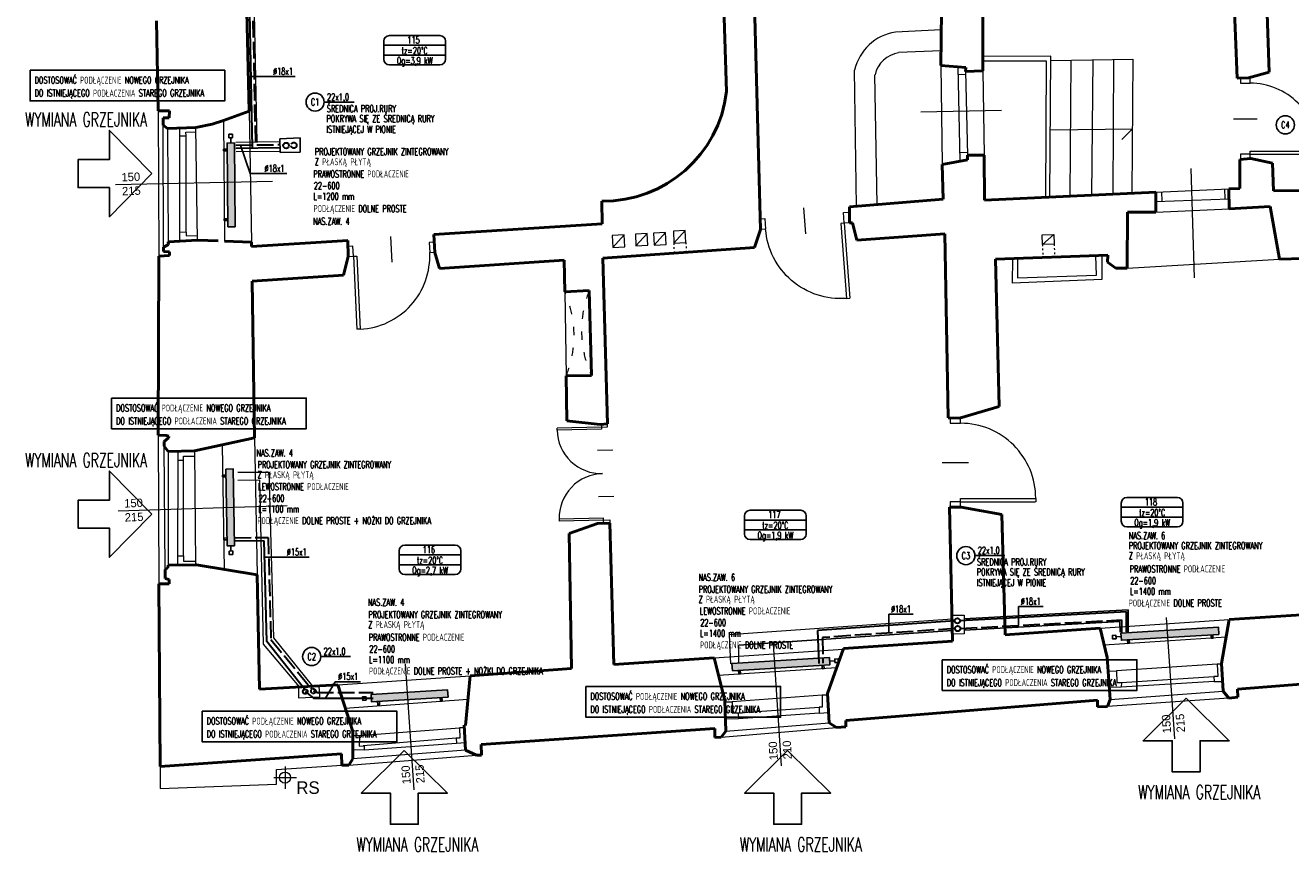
# Model space of a CAD drawing. Header units: millimetres. Extents: x -127811 to -59050, y -244477 to -114521.
# Tile 18 of 30: x -65284 to -63470, y -123845 to -122661. Entities that reach past the tile are written whole.
import ezdxf
from ezdxf.enums import TextEntityAlignment as Align

# ---------------------------------------------------------------- set-up
doc = ezdxf.new("R2010")
doc.units = ezdxf.units.MM
doc.header["$MEASUREMENT"] = 0
doc.linetypes.add('ACAD_ISO02W100', pattern=[15, 12, -3])
doc.linetypes.add('XREF$0$ACAD_ISO03W100', pattern=[30, 12, -18])
for name, color, linetype in [('TM_co ewen. zasilanie', 172, 'Continuous'), ('TM_co ewent powrot', 172, 'ACAD_ISO02W100'), ('TM_co istn powrot', 84, 'ACAD_ISO02W100'), ('TM_co istn zasilanie', 84, 'Continuous'), ('TM_co odnosniki', 1, 'Continuous'), ('TM_co opis', 2, 'Continuous'), ('TM_co powrot', 240, 'ACAD_ISO02W100'), ('TM_co urzadzenia', 7, 'Continuous'), ('TM_co zasilanie', 240, 'Continuous'), ('TM_odnosniki', 1, 'Continuous'), ('TM_opis', 2, 'Continuous'), ('XREF', 8, 'Continuous')]:
    doc.layers.add(name, color=color, linetype=linetype)
for name, color, linetype, lineweight in [('XREF$0$arch C', 8, 'Continuous', 13), ('XREF$0$arch drzwi', 8, 'Continuous', 13), ('XREF$0$arch kanaly co', 8, 'Continuous', 13), ('XREF$0$arch N', 8, 'XREF$0$ACAD_ISO03W100', 13), ('XREF$0$arch P', 8, 'Continuous', 50), ('XREF$0$opis', 8, 'Continuous', 0)]:
    doc.layers.add(name, color=color, linetype=linetype, lineweight=lineweight)
doc.styles.add('TM', font='romans.shx', dxfattribs={"width": 0.65})
doc.styles.add('XREF$0$Standard', font='txt')

# ---------------------------------------------------------------- blocks, each defined once
blk = doc.blocks.new('XREF$0$A$C5C5B553C')
at = {"layer": 'XREF$0$arch drzwi', "color": 0}
for p, q in [((0, 0), (0, -12)), ((6, 0), (0, 0)), ((6, -12), (6, 0)), ((51, 9), (51, -21)), ((96, 0), (96, -12)), ((102, 0), (96, 0)), ((102, -12), (102, 0)), ((0, -12), (6, -12)), ((6, -12), (6, -97.9)), ((6, -12), (10, -12)), ((10, -12), (10, -98)), ((96, -12), (102, -12)), ((10, -98), (6, -98))]:
    blk.add_line(p, q, dxfattribs=at)
blk.add_arc((10, -12), 86, 270, 0.0003, dxfattribs=at)
blk = doc.blocks.new('XREF$0$001')
at = {"layer": 'XREF$0$arch drzwi', "color": 0}
for p, q in [((-108, 13.5), (-108, 0)), ((-101.3, 13.5), (-108, 13.5)), ((-108, 0), (-101.3, 0)), ((-101.3, 0), (-101.3, 13.5)), ((-101.3, 0), (-101.2, -96.6)), ((-101.3, 0), (-96.8, 0)), ((-96.8, 0), (-96.7, -96.7)), ((-50.6, 23.7), (-50.6, -10.1)), ((50.6, 23.7), (50.6, -10.1)), ((96.8, 0), (96.7, -96.7)), ((101.3, 0), (96.8, 0)), ((101.3, 0), (101.2, -96.6)), ((101.3, 0), (101.3, 13.5)), ((101.3, 13.5), (108, 13.5)), ((108, 0), (101.3, 0)), ((108, 13.5), (108, 0)), ((-96.7, -96.7), (-101.2, -96.7)), ((96.7, -96.7), (101.2, -96.7))]:
    blk.add_line(p, q, dxfattribs=at)
for centre, start, end in [((-96.8, 0), 270.0291, 0.0294), ((96.8, 0), 179.9706, 269.9709)]:
    blk.add_arc(centre, 96.8, start, end, dxfattribs=at)
blk = doc.blocks.new('XREF')
at = {"layer": 'XREF$0$arch C'}
for p, q in [((-63970.6, -122667.1), (-64036.4, -122670.2)), ((-63970.9, -122697.1), (-64031.7, -122699.8)), ((-63813.5, -122705), (-63910.9, -122705.2)), ((-63814.9, -122906.7), (-63813.5, -122705)), ((-63813.5, -122710.9), (-63695.8, -122709.2)), ((-63753.5, -122710), (-63755.4, -122904)), ((-63723.8, -122709.6), (-63724.8, -122902.6)), ((-63695.8, -122709.2), (-63697.2, -122901.3)), ((-64092.2, -122919.9), (-64094.8, -122724.7)), ((-63971.1, -122718), (-63969.3, -122860)), ((-63946.7, -122720), (-63944, -122855.4)), ((-63935.7, -122727), (-63932.8, -122846.8)), ((-63910.9, -122711.6), (-63820.4, -122711.6)), ((-63910.9, -122725.9), (-63909, -122846.6)), ((-63820.4, -122711.6), (-63821.1, -122907)), ((-63785.6, -122905.4), (-63784.4, -122710.5)), ((-64062.3, -122917.4), (-64065.6, -122731.4)), ((-63946.5, -122731), (-63935.6, -122730.7)), ((-64000.1, -122784.5), (-63884.2, -122782.2)), ((-65093.5, -122783.1), (-65092.3, -122991.3)), ((-64999.8, -122796.8), (-64998.3, -122969.9)), ((-64962.7, -122783.8), (-64959.5, -122971.2)), ((-65085.6, -122978.4), (-65086.3, -122803.6)), ((-65079.7, -122808.3), (-65078.9, -122970.9)), ((-65062.5, -122807.7), (-65062.7, -122970)), ((-65062.5, -122819), (-65053.1, -122818.8)), ((-65053.5, -122813.6), (-65039.1, -122813.4)), ((-65053.1, -122818.8), (-65053.5, -122813.6)), ((-65053.4, -122956.9), (-65053.1, -122818.8)), ((-65037.1, -122968.6), (-65039.1, -122807)), ((-63814.2, -122810.3), (-63696.5, -122808.7)), ((-63696.5, -122808.7), (-63711.5, -122824)), ((-63944.3, -122842.8), (-63932.9, -122842.5)), ((-63612.9, -122865.8), (-63608, -123022.4)), ((-65154.4, -122888.8), (-64929.4, -122884.1)), ((-63662.8, -122899.7), (-63558.1, -122894.8)), ((-63662.8, -122913.1), (-63557.9, -122909.2)), ((-63654.7, -122899.3), (-63654.2, -122912.7)), ((-63564.4, -122895.1), (-63563.9, -122909.4)), ((-63662.8, -122928.2), (-63557.8, -122923.6)), ((-65062.7, -122956.7), (-65053.4, -122956.9)), ((-65053.4, -122956.9), (-65053.4, -122962.1)), ((-65053.4, -122962.1), (-65037.2, -122961.9)), ((-64425.2, -122961), (-64442.2, -122961.9)), ((-64442.2, -122961.9), (-64441.6, -122978.8)), ((-64441.6, -122978.8), (-64425.2, -122961)), ((-64424.3, -122977.9), (-64425.2, -122961)), ((-64392, -122958.8), (-64408.9, -122959.7)), ((-64408.9, -122959.7), (-64408.3, -122976.7)), ((-64408.3, -122976.7), (-64392, -122958.8)), ((-64391.1, -122975.7), (-64392, -122958.8)), ((-64366.1, -122957.6), (-64383, -122958.5)), ((-64383, -122958.5), (-64382.4, -122975.4)), ((-64382.4, -122975.4), (-64366.1, -122957.6)), ((-64365.2, -122974.5), (-64366.1, -122957.6)), ((-64337.7, -122954.8), (-64354.7, -122955.7)), ((-64354.7, -122955.7), (-64354.1, -122972.7)), ((-64354.1, -122972.7), (-64337.7, -122954.8)), ((-64336.8, -122971.7), (-64337.7, -122954.8)), ((-63826.1, -122960.7), (-63809.2, -122960.4)), ((-63825.6, -122974.6), (-63826.1, -122960.7)), ((-63825.6, -122974.6), (-63809.2, -122960.4)), ((-63809.2, -122960.4), (-63808.7, -122974)), ((-64441.6, -122978.8), (-64424.3, -122977.9)), ((-64408.3, -122976.7), (-64391.1, -122975.7)), ((-64382.4, -122975.4), (-64365.2, -122974.5)), ((-64354.1, -122972.7), (-64336.8, -122971.7)), ((-63808.7, -122974), (-63825.6, -122974.6)), ((-63868.5, -123030), (-63868.1, -122994.8)), ((-63861.1, -122994.6), (-63861.4, -123022.6)), ((-63748.1, -123018.6), (-63749.1, -122990.7)), ((-63740.2, -122990.4), (-63740.2, -123025)), ((-63704.1, -123008.6), (-63485.6, -122995.6)), ((-63861.4, -123022.6), (-63748.1, -123018.6)), ((-63740.2, -123025), (-63868.5, -123030)), ((-64510.4, -123042.4), (-64508.3, -123163)), ((-65093.1, -123247.8), (-65092.3, -123460.8)), ((-64955, -123251.4), (-64951.6, -123447.9)), ((-65083.3, -123440.4), (-65084.8, -123263.5)), ((-65078.9, -123271.3), (-65079.1, -123433.9)), ((-65065.2, -123270.9), (-65065.5, -123433.8)), ((-65041.3, -123270.2), (-65039.9, -123433.6)), ((-65001.6, -123261.6), (-64998.6, -123440.1)), ((-65065.2, -123283.5), (-65057.2, -123283.5)), ((-65057.2, -123278.1), (-65041.2, -123277.9)), ((-65057.2, -123283.5), (-65057.2, -123278.1)), ((-65057.2, -123420.6), (-65057.2, -123283.5)), ((-65150.5, -123356.1), (-64908.4, -123348.7)), ((-65065.5, -123420.9), (-65057.2, -123420.6)), ((-65057.2, -123420.6), (-65057.2, -123428.4)), ((-65057.2, -123428.4), (-65040, -123428.3)), ((-63955.2, -123505.5), (-63937.9, -123505.5)), ((-63937.9, -123505.5), (-63937.9, -123532.3)), ((-63743, -123524.5), (-63557.8, -123511.9)), ((-63648.3, -123508.9), (-63636.4, -123683.1)), ((-63937.9, -123532.3), (-63954.6, -123532.7)), ((-63737.2, -123548.3), (-63562.1, -123536.6)), ((-64296.2, -123566.9), (-64111.2, -123554.6)), ((-64211.7, -123547.4), (-64200, -123721.6)), ((-64739.4, -123575.6), (-64726.6, -123756)), ((-64290.1, -123591.6), (-64120.6, -123580.7)), ((-63574.9, -123576.1), (-63719.3, -123585.4)), ((-63568.7, -123576.1), (-63574.9, -123576.1)), ((-63574.9, -123576.1), (-63574.2, -123593.7)), ((-64835.9, -123605.4), (-64646, -123592.4)), ((-63731.4, -123585.8), (-63719.3, -123585.4)), ((-63719.3, -123585.4), (-63718.9, -123602.4)), ((-63712.3, -123602.4), (-63579.6, -123593.6)), ((-63574.2, -123593.7), (-63579.6, -123593.6)), ((-63579.6, -123593.6), (-63579.3, -123600.9)), ((-64892, -123608.5), (-64892.1, -123624.2)), ((-64861.6, -123622.6), (-64862.5, -123606.8)), ((-63712.7, -123608.8), (-63729.7, -123609.2)), ((-63728.4, -123626.5), (-63566.3, -123614.4)), ((-63718.9, -123602.4), (-63712.3, -123602.4)), ((-63579.3, -123600.9), (-63712.7, -123608.8)), ((-63712.3, -123602.4), (-63712.7, -123608.8)), ((-63579.3, -123600.9), (-63567.2, -123600.8)), ((-64892.1, -123624.2), (-64861.6, -123622.6)), ((-64825.2, -123638.8), (-64649.2, -123626.1)), ((-64280.9, -123630.1), (-64270.6, -123629.7)), ((-64141.5, -123620.4), (-64270.6, -123629.7)), ((-64270.6, -123629.7), (-64270.2, -123646.1)), ((-64133.7, -123620.4), (-64141.5, -123620.4)), ((-64141.5, -123620.4), (-64141.3, -123637.5)), ((-63558.3, -123624.4), (-63732.2, -123636.4)), ((-64270.2, -123646.1), (-64261.7, -123645.7)), ((-64261.7, -123645.7), (-64145.7, -123637.6)), ((-64261.7, -123645.7), (-64261.4, -123654.2)), ((-64145.4, -123646), (-64261.4, -123654.2)), ((-64141.3, -123637.5), (-64145.7, -123637.6)), ((-64145.7, -123637.6), (-64145.4, -123646)), ((-64145.4, -123646), (-64132.3, -123645.3)), ((-64804.7, -123677.9), (-64661.3, -123667.3)), ((-64654.3, -123667.1), (-64661.3, -123667.3)), ((-64661.3, -123667.3), (-64660.7, -123682.1)), ((-64285.9, -123680.4), (-64120.6, -123666.7)), ((-64261.4, -123654.2), (-64280.1, -123654.9)), ((-64279.4, -123671.8), (-64131.5, -123660)), ((-64814.4, -123678.3), (-64804.7, -123677.9)), ((-64804.7, -123677.9), (-64805.3, -123693.2)), ((-64665.9, -123682), (-64799.4, -123693)), ((-64798.2, -123698.8), (-64665.6, -123688.9)), ((-64660.7, -123682.1), (-64665.9, -123682)), ((-64665.9, -123682), (-64665.6, -123688.9)), ((-64665.6, -123688.9), (-64653.3, -123688.3)), ((-64819.9, -123720.5), (-64636.8, -123706.4)), ((-64798.2, -123698.8), (-64814.1, -123699)), ((-64652.9, -123698.9), (-64814, -123711.7)), ((-64805.3, -123693.2), (-64798.2, -123693)), ((-64798.2, -123693), (-64798.2, -123698.8)), ((-65090.6, -123722.4), (-65090.4, -123754.2)), ((-64923.8, -123727), (-64830, -123720.5)), ((-64911.4, -123722.3), (-64911.4, -123754.6)), ((-64927.6, -123738.4), (-64895.2, -123738.4)), ((-64923.8, -123747.9), (-64923.8, -123727)), ((-64911.4, -123741.9), (-64911.4, -123754.6)), ((-65090.4, -123754.2), (-64923.8, -123747.9))]:
    blk.add_line(p, q, dxfattribs=at)
blk.add_circle((-64911.4, -123738.4), 7.94, dxfattribs=at)
for radius in [71.3, 41.3]:
    blk.add_arc((-64025.3, -122740.7), radius, 98.9457, 167.1118, dxfattribs=at)
at = {"layer": 'XREF$0$arch kanaly co'}
for p, q in [((-64951.3, -122827.8), (-64958.2, -122488.3)), ((-64982, -122828.2), (-64918.7, -122827.3)), ((-64981.7, -122841.5), (-64918.5, -122840.7)), ((-64979.2, -123301), (-64934.6, -123300.8)), ((-64934.6, -123300.8), (-64927.8, -123538.1)), ((-64947.7, -123312.3), (-64979, -123312.7)), ((-64942.2, -123547.1), (-64947.7, -123312.3)), ((-63937.9, -123511), (-63702.8, -123498.2)), ((-63702.8, -123498.2), (-63702.4, -123529.5)), ((-63955.1, -123511.6), (-64274.7, -123533.9)), ((-63714.7, -123514.6), (-63937.9, -123527.2)), ((-63714.1, -123530.3), (-63714.7, -123514.6)), ((-64927.8, -123538.1), (-64871.9, -123607.4)), ((-64274.7, -123533.9), (-64272.9, -123575.3)), ((-64260.6, -123548.5), (-63954.7, -123527.9)), ((-64890.8, -123608.4), (-64942.2, -123547.1)), ((-64260.6, -123574.5), (-64260.6, -123548.5))]:
    blk.add_line(p, q, dxfattribs=at)
at = {"layer": 'XREF$0$arch N', "linetype": 'XREF$0$ACAD_ISO03W100', "ltscale": 0.2}
for p, q in [((-64354.1, -122972.7), (-64353.6, -122987)), ((-64336.8, -122971.7), (-64336.1, -122985.8)), ((-63825.6, -122974.6), (-63824.9, -122993.3)), ((-63808.7, -122974), (-63808.1, -122992.8))]:
    blk.add_line(p, q, dxfattribs=at)
at = {"layer": 'XREF$0$arch N', "linetype": 'XREF$0$ACAD_ISO03W100'}
for centre, radius, start, end in [((-64650, -123105.1), 153, 337.8044, 24.1987), ((-64331, -123097.8), 155.3, 158.4145, 204.5577)]:
    blk.add_arc(centre, radius, start, end, dxfattribs=at)
at = {"layer": 'XREF$0$arch P'}
for p, q in [((-63553.7, -122555.9), (-63546.3, -122736.3)), ((-63500.4, -122727.7), (-63504.3, -122611)), ((-64282.3, -122634.6), (-64278.5, -122755.5)), ((-63910.9, -122725.9), (-63911.1, -122631.7)), ((-65095.5, -122654.2), (-65093.5, -122783.1)), ((-64962.7, -122783.8), (-64966.4, -122641.5)), ((-64229.8, -122953.1), (-64238, -122648.8)), ((-63970.3, -122640.3), (-63971.1, -122718)), ((-63971.1, -122718), (-63935.2, -122720.9)), ((-63935.2, -122720.9), (-63935.7, -122727)), ((-63935.7, -122727), (-63910.9, -122725.9)), ((-63530.2, -122736), (-63500.4, -122727.7)), ((-63546.3, -122736.3), (-63530.2, -122736)), ((-65093.5, -122783.1), (-65077.1, -122783.1)), ((-65077.6, -122793.2), (-65086.3, -122793.2)), ((-65086.3, -122793.2), (-65086.3, -122803.6)), ((-65077.1, -122783.1), (-65077.6, -122793.2)), ((-65015.7, -122802.3), (-64999.8, -122796.8)), ((-64999.8, -122796.8), (-64962.7, -122783.8)), ((-65086.3, -122803.6), (-65079.7, -122808.3)), ((-65079.7, -122808.3), (-65039.1, -122807)), ((-65039.1, -122807), (-65015.7, -122802.3)), ((-63932.8, -122853.4), (-63969.3, -122860)), ((-63909, -122846.6), (-63932.8, -122846.8)), ((-63932.8, -122846.8), (-63932.8, -122853.4)), ((-63908.5, -122911), (-63909, -122846.6)), ((-63542.6, -122852.7), (-63526.7, -122851.4)), ((-63542.3, -122894.5), (-63542.6, -122852.7)), ((-63526.7, -122851.4), (-63495.7, -122858.1)), ((-63969.3, -122860), (-63968, -122909.8)), ((-63495.7, -122858.1), (-63494.4, -122897.7)), ((-63968, -122909.8), (-64102.2, -122920.7)), ((-63662.8, -122899.7), (-63908.5, -122911)), ((-63662.8, -122928.2), (-63662.8, -122899.7)), ((-63558.1, -122894.8), (-63542.3, -122894.5)), ((-63557.8, -122923.6), (-63558.1, -122894.8)), ((-63494.4, -122897.7), (-63139, -122894.5)), ((-64457.2, -122912.5), (-64456.8, -122945.1)), ((-64102.2, -122920.7), (-64102.2, -122943.4)), ((-63499.2, -122920.1), (-63557.8, -122923.6)), ((-63485.6, -122995.6), (-63499.2, -122920.1)), ((-64456.8, -122945.1), (-64698, -122960.5)), ((-64102.2, -122943.4), (-64097.8, -122943.4)), ((-64097.8, -122943.4), (-64091.5, -122968.6)), ((-63704.1, -123008.6), (-63703.8, -122928.5)), ((-63703.8, -122928.5), (-63662.8, -122928.2)), ((-64698, -122960.5), (-64696.8, -122985.9)), ((-64238.2, -122979), (-64229.8, -122953.1)), ((-64091.5, -122968.6), (-63965.6, -122959.4)), ((-63965.6, -122959.4), (-63960.8, -123223)), ((-65078.7, -122974.6), (-65085.6, -122978.4)), ((-65085.6, -122978.4), (-65085.6, -122984.9)), ((-65037.1, -122968.6), (-65078.9, -122970.9)), ((-65078.9, -122970.9), (-65078.7, -122974.6)), ((-65007.1, -122969.6), (-65037.1, -122968.6)), ((-64959.5, -122971.2), (-64998.3, -122969.9)), ((-64821.3, -122968.8), (-64959.5, -122977.7)), ((-64959.5, -122977.7), (-64959.5, -122971.2)), ((-64820.8, -122991.9), (-64821.3, -122968.8)), ((-64456, -122994.1), (-64238.2, -122979)), ((-65092.3, -122991.3), (-65093.1, -123247.8)), ((-65076.9, -122990.6), (-65092.3, -122991.3)), ((-65085.6, -122984.9), (-65076.9, -122985.3)), ((-65076.9, -122985.3), (-65076.9, -122990.6)), ((-64827.5, -123018.6), (-64820.8, -122991.9)), ((-64696.8, -122985.9), (-64689.9, -123009.1)), ((-64689.9, -123009.1), (-64511.2, -122997)), ((-64511.2, -122997), (-64510.4, -123042.4)), ((-64449, -123231.7), (-64456, -122994.1)), ((-63892.6, -122995.7), (-63731.6, -122990.1)), ((-63887.8, -123206.8), (-63892.6, -122995.7)), ((-63731.6, -122990.1), (-63732.1, -123000)), ((-63732.1, -123000), (-63720.1, -123008.6)), ((-63451.6, -122994.5), (-63485.6, -122995.6)), ((-64958.6, -123027.1), (-64827.5, -123018.6)), ((-63720.1, -123008.6), (-63704.1, -123008.6)), ((-64955, -123251.4), (-64958.6, -123027.1)), ((-64510.4, -123042.4), (-64475.4, -123040.6)), ((-64475.4, -123040.6), (-64472.2, -123162.3)), ((-64472.2, -123162.3), (-64508.3, -123163)), ((-64508.3, -123163), (-64507.2, -123227.5)), ((-63944.3, -123223.3), (-63887.8, -123206.8)), ((-64507.2, -123227.5), (-64459.4, -123232.5)), ((-64459.4, -123232.5), (-64449, -123231.7)), ((-63960.8, -123223), (-63944.3, -123223.3)), ((-65093.1, -123247.8), (-65081.7, -123248.2)), ((-65078.5, -123251.7), (-65084.9, -123256.8)), ((-65081.7, -123248.2), (-65078.1, -123249.4)), ((-65078.1, -123249.4), (-65078.5, -123251.7)), ((-65041.3, -123270.2), (-64955, -123251.4)), ((-65084.9, -123256.8), (-65084.8, -123263.5)), ((-65084.8, -123263.5), (-65078.9, -123271.3)), ((-65078.9, -123271.3), (-65041.3, -123270.2)), ((-63941.9, -123350.9), (-63958.6, -123350.9)), ((-63958.6, -123350.9), (-63954.4, -123542.9)), ((-63883.6, -123361.4), (-63941.9, -123350.9)), ((-63879.1, -123533.8), (-63883.6, -123361.4)), ((-64463.4, -123374.3), (-64504.1, -123388.7)), ((-64445.6, -123373.8), (-64463.4, -123374.3)), ((-64440, -123576.6), (-64445.6, -123373.8)), ((-64504.1, -123388.7), (-64500.7, -123582.3)), ((-65079.1, -123433.9), (-65079.3, -123437.9)), ((-65038.5, -123433.6), (-65079.1, -123433.9)), ((-64951.6, -123447.9), (-65038.5, -123433.6)), ((-65079.3, -123437.9), (-65083.3, -123440.4)), ((-65083.3, -123440.4), (-65083.2, -123453.4)), ((-65083.2, -123453.4), (-65077.5, -123454.7)), ((-64948.2, -123611.7), (-64951.6, -123447.9)), ((-65077.6, -123460.7), (-65092.3, -123460.8)), ((-65092.3, -123460.8), (-65090.6, -123722.4)), ((-65077.5, -123454.7), (-65077.6, -123460.7)), ((-63557.8, -123512), (-63418.2, -123503)), ((-63743, -123524.5), (-63879.1, -123533.8)), ((-63732.8, -123566.4), (-63743, -123524.5)), ((-63568.8, -123575), (-63557.8, -123512)), ((-63954.4, -123542.9), (-64110.8, -123553.4)), ((-64110.8, -123553.4), (-64133.9, -123617.7)), ((-64296.2, -123566.9), (-64440, -123576.6)), ((-64281, -123628.2), (-64296.2, -123566.9)), ((-63728.4, -123626.5), (-63732.8, -123566.4)), ((-63566.3, -123614.4), (-63568.8, -123575)), ((-64646, -123592.4), (-64652.7, -123663.7)), ((-64500.7, -123582.3), (-64646, -123592.4)), ((-63298.2, -123592), (-63545.8, -123611.9)), ((-64835.9, -123605.4), (-64948.2, -123611.7)), ((-64814.4, -123672.2), (-64835.9, -123605.4)), ((-63558.3, -123624.4), (-63566.3, -123614.4)), ((-63545.8, -123611.9), (-63545.3, -123623.4)), ((-64279.4, -123671.8), (-64281, -123628.2)), ((-64133.9, -123617.7), (-64131.5, -123660)), ((-64107.2, -123656.5), (-63746.7, -123627.4)), ((-63746.7, -123627.4), (-63746.7, -123637)), ((-63732.2, -123636.4), (-63728.4, -123626.5)), ((-63545.3, -123623.4), (-63558.3, -123624.4)), ((-63746.7, -123637), (-63732.2, -123636.4)), ((-64652.7, -123663.7), (-64654.5, -123663.5)), ((-64654.5, -123663.5), (-64652.9, -123698.9)), ((-64630.1, -123691.2), (-64295.4, -123668.1)), ((-64295.4, -123668.1), (-64295.3, -123680.9)), ((-64285.9, -123680.4), (-64279.4, -123671.8)), ((-64131.5, -123660), (-64120.6, -123666.7)), ((-64120.6, -123666.7), (-64107.2, -123665.6)), ((-64107.2, -123665.6), (-64107.2, -123656.5)), ((-64814, -123711.7), (-64814.4, -123672.2)), ((-64295.3, -123680.9), (-64285.9, -123680.4)), ((-65090.6, -123722.4), (-64830.4, -123704.5)), ((-64830.4, -123704.5), (-64830, -123720.5)), ((-64652.9, -123698.9), (-64636.8, -123706.4)), ((-64636.8, -123706.4), (-64629.8, -123706.4)), ((-64629.8, -123706.4), (-64630.1, -123691.2)), ((-64830, -123720.5), (-64819.9, -123720.5)), ((-64819.9, -123720.5), (-64814, -123711.7))]:
    blk.add_line(p, q, dxfattribs=at)
blk.add_arc((-64454.6, -122735.2), 177.3, 269.1551, 353.4404, dxfattribs=at)
at = {"layer": 'XREF$0$arch drzwi', "linetype": 'Continuous'}
for name, p, xscale, yscale, zscale, rotation in [('XREF$0$A$C5C5B553C', (-63541.4, -122852.1), 1.130800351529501, 1.130800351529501, 1.130800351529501, 90), ('XREF$0$A$C5C5B553C', (-64103.4, -122928.4), -1.25445990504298, 1.25445990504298, 1.25445990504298, 4.334250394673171), ('XREF$0$A$C5C5B553C', (-64821.5, -122977.3), 1.217863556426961, 1.217863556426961, 1.217863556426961, 2.786227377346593), ('XREF$0$001', (-64456.2, -123302.9), 0.6579243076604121, 0.6579243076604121, 0.6579243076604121, 271.3572695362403), ('XREF$0$A$C5C5B553C', (-63957.8, -123350.9), 1.25151043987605, 1.25151043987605, 1.25151043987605, 90)]:
    blk.add_blockref(name, p, dxfattribs=dict(at, xscale=xscale, yscale=yscale, zscale=zscale, rotation=rotation))
at = {"layer": 'XREF$0$opis', "char_height": 12, "attachment_point": 5, "style": 'XREF$0$Standard'}
for s, insert, rotation in [('150\\P215', (-65132.1, -122887.9), 2.2333), ('150\\P215', (-65128.2, -123355.2), 2.2333), ('150\\P215', (-63637.7, -123660.9), 93.4464), ('150\\P210', (-64201.4, -123699.4), 93.4464), ('150\\P215', (-64727.9, -123733.8), 93.4464)]:
    blk.add_mtext_dynamic_manual_height_columns(s, width=71.788, gutter_width=12.5, heights=[0], dxfattribs=dict(at, insert=insert, rotation=rotation))
at = {"layer": 'XREF$0$opis', "insert": (-64878.5, -123752.9), "char_height": 18, "attachment_point": 5, "style": 'XREF$0$Standard'}
blk.add_mtext_dynamic_manual_height_columns('RS', width=71.788, gutter_width=12.5, heights=[0], dxfattribs=at)
blk = doc.blocks.new('A$C32620657')
at = {"layer": 'TM_odnosniki'}
for p, q in [((-12840.7, 45310.9), (-12840.7, 45363)), ((-12824.7, 45379), (-12679.7, 45379)), ((-12663.7, 45363), (-12663.7, 45310.9)), ((-12663.7, 45351), (-12840.7, 45351)), ((-12663.7, 45323), (-12840.7, 45323)), ((-12663.7, 45323), (-12840.7, 45323)), ((-12663.7, 45323), (-12840.7, 45323)), ((-12679.7, 45294.9), (-12824.7, 45294.9))]:
    blk.add_line(p, q, dxfattribs=at)
for centre, start, end in [((-12824.7, 45363), 90, 180), ((-12679.7, 45363), 360, 90), ((-12824.7, 45310.9), 180, 270), ((-12679.7, 45310.9), 270, 360)]:
    blk.add_arc(centre, 16, start, end, dxfattribs=at)
blk = doc.blocks.new('A$C32120262')
at = {"layer": 'TM_co urzadzenia'}
for points in [[(62.5, 5), (12.5, 5), (12.5, 15.4), (62.5, 15.4)], [(102.5, 5), (52.5, 5), (52.5, 15.4), (102.5, 15.4)], [(152.5, 5), (102.5, 5), (102.5, 15.4), (152.5, 15.4)]]:
    blk.add_hatch(color=256, dxfattribs=at).paths.add_polyline_path(points)
for points in [[(5, 7.7), (0, 7.7), (0, 12.7), (5, 12.7), (5, 7.7)], [(12.5, 10.2), (5, 10.2)], [(152.5, 5), (12.5, 5), (12.5, 15.4), (152.5, 15.4), (152.5, 5)], [(21.2, 5), (21.2, 0), (23.7, 0), (23.7, 5)], [(143.7, 5), (143.7, 0), (141.2, 0), (141.2, 5)]]:
    blk.add_lwpolyline(points, dxfattribs=at)
blk = doc.blocks.new('A$C65863B29')
at = {"layer": 'TM_co urzadzenia'}
for points in [[(102.8, 9.9), (52.9, 6.9), (52.2, 17.3), (102.1, 20.3)], [(122.7, 11.1), (72.8, 8.1), (72.2, 18.5), (122.1, 21.5)], [(62.9, 7.5), (12.9, 4.5), (12.3, 14.8), (62.2, 17.9)]]:
    blk.add_hatch(color=256, dxfattribs=at).paths.add_polyline_path(points)
for points in [[(122.7, 11.1), (12.9, 4.5), (12.3, 14.8), (122.1, 21.5), (122.7, 11.1)], [(5.3, 6.7), (0.3, 6.4), (0, 11.4), (5, 11.7), (5.3, 6.7)], [(12.6, 9.7), (5.1, 9.2)], [(21.7, 5), (22, 0), (24.5, 0.2), (24.2, 5.1)], [(114, 10.6), (114.3, 5.6), (111.8, 5.4), (111.5, 10.4)]]:
    blk.add_lwpolyline(points, dxfattribs=at)
blk = doc.blocks.new('A$C726C176D')
at = {"layer": 'TM_co urzadzenia'}
for points in [[(62.5, 5), (12.5, 5), (12.5, 15.4), (62.5, 15.4)], [(82.5, 5), (32.5, 5), (32.5, 15.4), (82.5, 15.4)], [(132.5, 5), (82.5, 5), (82.5, 15.4), (132.5, 15.4)]]:
    blk.add_hatch(color=256, dxfattribs=at).paths.add_polyline_path(points)
for points in [[(5, 7.7), (0, 7.7), (0, 12.7), (5, 12.7), (5, 7.7)], [(12.5, 10.2), (5, 10.2)], [(132.5, 5), (12.5, 5), (12.5, 15.4), (132.5, 15.4), (132.5, 5)], [(21.2, 5), (21.2, 0), (23.7, 0), (23.7, 5)], [(123.7, 5), (123.7, 0), (121.2, 0), (121.2, 5)]]:
    blk.add_lwpolyline(points, dxfattribs=at)
blk = doc.blocks.new('wymiana')
at = {"layer": 'TM_co odnosniki', "color": 160}
for points in [[(61.7, 105.8), (0, 44.7), (41.8, 44.7), (41.8, 0), (61.7, 0)], [(61.7, 105.8), (123.5, 44.7), (81.7, 44.7), (81.7, 0), (61.7, 0)]]:
    blk.add_lwpolyline(points, dxfattribs=at)

msp = doc.modelspace()

# ---------------------------------------------------------------- linework, layer by layer
at = {"layer": 'TM_co ewen. zasilanie', "lineweight": 30}
for centre, radius in [((-64910, -122832.9), 4.07), ((-63947.4, -123513.9), 3.8), ((-63947.4, -123513.9), 3.8), ((-63947, -123524.9), 3.8)]:
    msp.add_circle(centre, radius, dxfattribs=at)
at = {"layer": 'TM_co ewent powrot', "lineweight": 30}
for centre, radius in [((-64898.8, -122832.6), 4.07), ((-64898.8, -122832.6), 4.07), ((-63947, -123524.9), 3.8)]:
    msp.add_circle(centre, radius, dxfattribs=at)
at = {"layer": 'TM_co istn powrot', "lineweight": 30, "ltscale": 2}
for p, q in [((-64958.7, -122594.3), (-64953.8, -122831.9)), ((-64958.7, -122594.3), (-64953.8, -122831.9)), ((-64981.9, -122832.3), (-64918.6, -122831.5)), ((-64981.9, -122832.3), (-64918.6, -122831.5)), ((-64984, -123394.8), (-64935.7, -123394.5)), ((-64935.7, -123394.5), (-64931.7, -123540.5)), ((-63950.8, -123524.9), (-64140.8, -123537.7)), ((-63950.8, -123524.9), (-64140.8, -123537.7)), ((-63943.2, -123524.9), (-63712.4, -123512.5)), ((-63943.2, -123524.9), (-63712.4, -123512.5)), ((-63712.4, -123512.5), (-63712, -123530.2)), ((-64931.7, -123540.5), (-64872.9, -123612)), ((-64140.8, -123537.7), (-64140.3, -123574.7)), ((-64865.7, -123616.6), (-64785.2, -123616.6))]:
    msp.add_line(p, q, dxfattribs=at)
at = {"layer": 'TM_co istn zasilanie', "lineweight": 30, "ltscale": 2}
for p, q in [((-64963, -122597), (-64958.7, -122836.3)), ((-64981.8, -122836.6), (-64918.6, -122835.8)), ((-64941.5, -123399.3), (-64983.9, -123399.9)), ((-64937.6, -123543.5), (-64941.5, -123399.3)), ((-63705.1, -123500.8), (-63943.6, -123513.9)), ((-63704.8, -123529.7), (-63705.1, -123500.8)), ((-63951.2, -123513.9), (-64148, -123527.9)), ((-64883.3, -123611.9), (-64937.6, -123543.5)), ((-64148, -123527.9), (-64146, -123575.1)), ((-64882.4, -123615.1), (-64870.8, -123624.6)), ((-64870.8, -123624.6), (-64785.2, -123624.6))]:
    msp.add_line(p, q, dxfattribs=at)
at = {"layer": 'TM_co odnosniki'}
for p, q in [((-64960.6, -122734.1), (-64896.7, -122734.1, -6.7)), ((-64812.4, -122770.6), (-64855.3, -122770.6)), ((-64961.2, -122873.1, -1.2), (-64975.1, -122832.2)), ((-64889.9, -122821.9), (-64918.7, -122823.2)), ((-64918.7, -122823.2), (-64918.5, -122842.7)), ((-64889.6, -122842.2), (-64889.9, -122821.9)), ((-64918.5, -122842.7), (-64889.6, -122842.2)), ((-64961.2, -122873.1, -1.2), (-64908.8, -122873.1, -6.7)), ((-64940.9, -123422.5, -3.4), (-64877, -123422.5, -10.1)), ((-63879.5, -123420.4), (-63922.3, -123420.4)), ((-64045.8, -123504.2, -6.4), (-64010.8, -123504.2, -10.1)), ((-64045.8, -123504.2, -6.4), (-64045.8, -123531.3, -6.4)), ((-63859.7, -123493.3), (-63824.6, -123493.3, -3.7)), ((-63859.7, -123493.3), (-63859.7, -123520.4)), ((-64817.4, -123565), (-64860.2, -123565)), ((-64839.4, -123601, -0.4), (-64853.6, -123624.6)), ((-64839.4, -123601, -0.4), (-64803.2, -123601, -4.1))]:
    msp.add_line(p, q, dxfattribs=at)
for centre in [(-64868.3, -122770.6), (-63477.3, -122803.2), (-63935.3, -123420.4), (-64873.2, -123565)]:
    msp.add_circle(centre, 13, dxfattribs=at)
at = {"layer": 'TM_co opis', "color": 1}
for points in [[(-65277, -122725), (-64997.8, -122725), (-64997.8, -122769), (-65277, -122769)], [(-65160.2, -123194.8), (-64881, -123194.8), (-64881, -123238.7), (-65160.2, -123238.7)], [(-63969.2, -123569.5), (-63690, -123569.5), (-63690, -123613.4), (-63969.2, -123613.4)], [(-64480.1, -123607.9), (-64200.9, -123607.9), (-64200.9, -123651.9), (-64480.1, -123651.9)], [(-65030.2, -123643.4), (-64751.1, -123643.4), (-64751.1, -123687.3), (-65030.2, -123687.3)]]:
    msp.add_lwpolyline(points, close=True, dxfattribs=at)
at = {"layer": 'TM_co powrot', "lineweight": 30}
msp.add_line((-64865.7, -123616.6), (-64870.8, -123614.6), dxfattribs=at)
msp.add_circle((-64870.8, -123614.6), 3.37, dxfattribs=at)
msp.add_circle((-64870.8, -123614.6), 3.37, dxfattribs=at)
at = {"layer": 'TM_co zasilanie', "lineweight": 30}
for p, q in [((-64963, -122597), (-64958.7, -122836.3)), ((-64981.8, -122836.6), (-64918.6, -122835.8)), ((-64937.6, -123543.5), (-64941.5, -123399.3)), ((-63705.1, -123500.8), (-63943.6, -123513.9)), ((-63704.8, -123529.7), (-63705.1, -123500.8)), ((-64883.3, -123611.9), (-64937.6, -123543.5))]:
    msp.add_line(p, q, dxfattribs=at)
msp.add_circle((-64882.4, -123615.1), 3.37, dxfattribs=at)
msp.add_circle((-64882.4, -123615.1), 3.37, dxfattribs=at)
at = {"layer": 'XREF'}
for p, q in [((-63937.9, -123511), (-63702.8, -123498.2)), ((-63702.8, -123498.2), (-63702.4, -123529.5)), ((-63714.7, -123514.6), (-63937.9, -123527.2)), ((-64260.6, -123548.5), (-63954.7, -123527.9))]:
    msp.add_line(p, q, dxfattribs=at)

# ---------------------------------------------------------------- block references
for name, p, rotation in [('wymiana', (-65208, -122811.3), 270), ('A$C726C176D', (-64999.6, -122816.8), 270.4865428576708), ('wymiana', (-65208, -123299.3), 270), ('A$C32120262', (-63724.5, -123547.4), 3.466388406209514)]:
    msp.add_blockref(name, p, dxfattribs=dict(rotation=rotation))
at = {"xscale": -1}
for name, p, rotation in [('A$C65863B29', (-64997.7, -123419.6), 274.4256356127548), ('A$C32120262', (-64117.5, -123581), 3.46638840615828)]:
    msp.add_blockref(name, p, dxfattribs=dict(at, rotation=rotation))
for name, p in [('A$C65863B29', (-64800.4, -123634.3)), ('wymiana', (-63681.3, -123730.3)), ('wymiana', (-64802.2, -123805.3)), ('wymiana', (-64252.5, -123805.3))]:
    msp.add_blockref(name, p)
at = {"layer": 'TM_odnosniki', "xscale": 0.5, "yscale": 0.5, "zscale": 0.5}
for p in [(-58349.5, -145364.8), (-57292.2, -146026.7), (-57832.3, -146044.9), (-58327.5, -146095)]:
    msp.add_blockref('A$C32620657', p, dxfattribs=at)
at = {"layer": 'XREF'}
msp.add_blockref('XREF', (0, 0), dxfattribs=at)

# ---------------------------------------------------------------- texts
at = {"layer": 'TM_co opis', "style": 'TM', "width": 0.65}
for s, height, p in [('%%C18x1', 10, (-64928.6, -122731.6, -19.7)), ('ŚREDNICA PROJ.RURY ', 10, (-64851.6, -122785, 2.4)), ('WYMIANA GRZEJNIKA', 20, (-65284.2, -122805.7)), ('POKRYWA SIĘ ZE ŚREDNICĄ RURY ', 10, (-64852.1, -122799.5, 2.4)), ('ISTNIEJĄCEJ W PIONIE', 10, (-64852.1, -122814.6, 2.4)), ('PROJEKTOWANY GRZEJNIK ZINTEGROWANY', 10, (-64868.7, -122846.8)), ('Z PŁASKĄ PŁYTĄ', 10, (-64868.7, -122861.1)), ('%%C18x1', 10, (-64940.7, -122870.6, -19.7)), ('PRAWOSTRONNE PODŁACZENIE', 10, (-64871, -122878.6)), ('22-600 ', 10, (-64870.2, -122895.5)), ('L=1200 mm', 10, (-64870.6, -122910.7)), ('PODŁĄCZENIE DOLNE PROSTE', 10, (-64870.5, -122928.2)), ('WYMIANA GRZEJNIKA', 20, (-65284.2, -123293.7)), ('PROJEKTOWANY GRZEJNIK ZINTEGROWANY', 10, (-64950.8, -123295.2)), ('Z PŁASKĄ PŁYTĄ', 10, (-64950.8, -123309.5)), ('LEWOSTRONNE PODŁACZENIE', 10, (-64950.1, -123326.5)), ('22-600 ', 10, (-64949.3, -123343.4)), ('PODŁĄCZENIE DOLNE PROSTE + NOŻKI DO GRZEJNIKA', 10, (-64951.1, -123375.3)), ('L=1100 mm', 10, (-64949.7, -123358.5)), ('%%C15x1', 10, (-64908.9, -123420, -23.2)), ('Z PŁASKĄ PŁYTĄ', 10, (-63701.8, -123425.6)), ('PROJEKTOWANY GRZEJNIK ZINTEGROWANY', 10, (-63701.8, -123411.3)), ('ŚREDNICA PROJ.RURY ', 10, (-63919.3, -123434.5, 2.4)), ('PRAWOSTRONNE PODŁACZENIE', 10, (-63700.5, -123444.4)), ('POKRYWA SIĘ ZE ŚREDNICĄ RURY ', 10, (-63919.7, -123449, 2.4)), ('ISTNIEJĄCEJ W PIONIE', 10, (-63919.7, -123464, 2.4)), ('22-600 ', 10, (-63699.7, -123461.3)), ('PROJEKTOWANY GRZEJNIK ZINTEGROWANY', 10, (-64318.4, -123473.6)), ('L=1400 mm', 10, (-63700.1, -123476.4)), ('Z PŁASKĄ PŁYTĄ', 10, (-64318.4, -123487.9)), ('%%C18x1', 10, (-63856.6, -123490.8, -16.7)), ('PODŁĄCZENIE DOLNE PROSTE ', 10, (-63701.8, -123493.3)), ('PROJEKTOWANY GRZEJNIK ZINTEGROWANY', 10, (-64792, -123509.8)), ('LEWOSTRONNE PODŁACZENIE', 10, (-64316.9, -123504.6)), ('%%C18x1', 10, (-64042.7, -123501.7, -23.2)), ('Z PŁASKĄ PŁYTĄ', 10, (-64792, -123524.1)), ('22-600 ', 10, (-64316.1, -123521.5)), ('L=1400 mm', 10, (-64316.5, -123536.7)), ('PRAWOSTRONNE PODŁACZENIE', 10, (-64791.4, -123542.3)), ('PODŁĄCZENIE DOLNE PROSTE ', 10, (-64316.3, -123553.4)), ('22-600 ', 10, (-64790.6, -123559.2)), ('L=1100 mm', 10, (-64791, -123574.3)), ('PODŁĄCZENIE DOLNE PROSTE + NOŻKI DO GRZEJNIKA', 10, (-64791, -123590.7)), ('%%C15x1', 10, (-64835.1, -123598.5, -17.2)), ('WYMIANA GRZEJNIKA', 20, (-63688.3, -123769.2)), ('WYMIANA GRZEJNIKA', 20, (-64809.2, -123844.2)), ('WYMIANA GRZEJNIKA', 20, (-64259.5, -123844.2))]:
    msp.add_text(s, height=height, dxfattribs=at).set_placement(p)
at = {"layer": 'TM_co opis', "color": 1, "style": 'TM', "width": 0.65}
for s, p in [('DOSTOSOWAĆ PODŁĄCZENIE NOWEGO GRZEJNIKA ', (-65270.5, -122744.2)), ('DO ISTNIEJĄCEGO PODŁACZENIA STAREGO GRZEJNIKA ', (-65270.5, -122762.8)), ('DOSTOSOWAĆ PODŁĄCZENIE NOWEGO GRZEJNIKA ', (-65153.6, -123213.9)), ('DO ISTNIEJĄCEGO PODŁACZENIA STAREGO GRZEJNIKA ', (-65153.6, -123232.5)), ('DOSTOSOWAĆ PODŁĄCZENIE NOWEGO GRZEJNIKA ', (-63962.7, -123588.6)), ('DO ISTNIEJĄCEGO PODŁACZENIA STAREGO GRZEJNIKA ', (-63962.7, -123607.2)), ('DOSTOSOWAĆ PODŁĄCZENIE NOWEGO GRZEJNIKA ', (-64473.6, -123627.1)), ('DO ISTNIEJĄCEGO PODŁACZENIA STAREGO GRZEJNIKA ', (-64473.6, -123645.7)), ('DOSTOSOWAĆ PODŁĄCZENIE NOWEGO GRZEJNIKA ', (-65023.7, -123662.5)), ('DO ISTNIEJĄCEGO PODŁACZENIA STAREGO GRZEJNIKA ', (-65023.7, -123681.1))]:
    msp.add_text(s, height=10, dxfattribs=at).set_placement(p)
at = {"layer": 'TM_co opis', "style": 'TM', "width": 0.6}
for s, p in [('C1', (-64868.3, -122770.6)), ('C4', (-63477.3, -122803.2)), ('C3', (-63935.3, -123420.4)), ('C2', (-64873.2, -123565))]:
    msp.add_text(s, height=10, dxfattribs=at).set_placement(p, align=Align.MIDDLE_CENTER)
at = {"layer": 'TM_opis', "style": 'TM', "width": 0.65}
for s, p in [('tz=20%%DC', (-64725.6, -122702.1)), ('115', (-64727.2, -122686.5)), ('Qg=3,9 kW', (-64725.6, -122716.1)), ('118', (-63669.9, -123348.4)), ('117', (-64210, -123366.6)), ('tz=20%%DC', (-63668.3, -123364)), ('tz=20%%DC', (-64208.5, -123382.2)), ('Qg=1,9 kW', (-63668.3, -123378)), ('Qg=1,9 kW', (-64208.5, -123396.2)), ('116', (-64705.2, -123416.7)), ('Qg=2,7 kW', (-64703.6, -123446.3)), ('tz=20%%DC', (-64703.6, -123432.3))]:
    msp.add_text(s, height=10, dxfattribs=at).set_placement(p, align=Align.CENTER)
for s, p in [('22x1,0', (-64851.2, -122768.1)), ('NAS.ZAW. 4', (-64871.2, -122946.5)), ('NAS.ZAW. 4', (-64952.5, -123278.3)), ('NAS.ZAW. 6', (-63701.8, -123396.8)), ('22x1,0', (-63918.2, -123417.9)), ('NAS.ZAW. 6', (-64318.5, -123456.6)), ('NAS.ZAW. 4', (-64792.6, -123492.1)), ('22x1,0', (-64856.1, -123562.5))]:
    msp.add_text(s, height=10, dxfattribs=at).set_placement(p)

doc.saveas('drawing.dxf')
